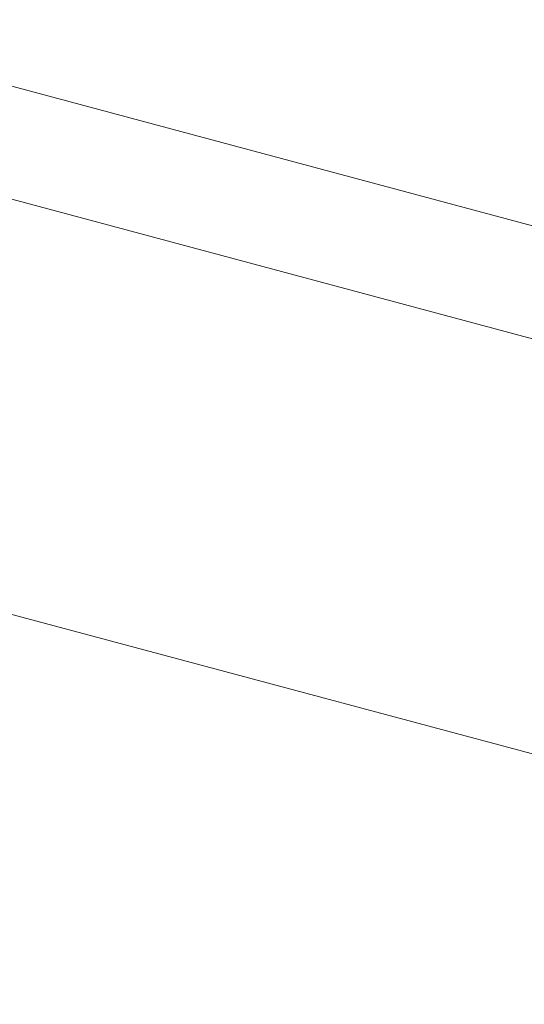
# Model space of a CAD drawing. Header units: millimetres. Extents: x -62314 to 79800, y -34032 to 28340.
# Tile 44 of 256: x 49283 to 49375, y -24737 to -24556. Entities that reach past the tile are written whole.
import ezdxf

# ---------------------------------------------------------------- set-up
doc = ezdxf.new("R2010")
doc.units = ezdxf.units.MM
doc.header["$LTSCALE"] = 508
doc.linetypes.add('Dash Style-6', pattern=[1.04164, 0.625, -0.20828, 0.06943, -0.13893])
doc.layers.add('(00) tekening-stramien-algemeen', color=7, linetype='Dash Style-6', lineweight=0)
doc.layers.add('None', color=7, linetype='Continuous', lineweight=0)

# ---------------------------------------------------------------- blocks, each defined once
blk = doc.blocks.new('Group-112-1')
at = {"layer": 'None', "color": 17, "lineweight": 0, "transparency": 33554687, "flags": 128}
for points in [[(12.01, 255), (3297.99, 255), (3297.99, 83), (12.01, 83)], [(12.01, 235), (3297.99, 235), (3297.99, 196.65), (12.01, 196.65)]]:
    blk.add_lwpolyline(points, close=True, dxfattribs=at)
blk = doc.blocks.new('bu-b-02 verdieping uitvoering')
at = {"layer": 'None', "color": 17, "transparency": 33554687}
blk.add_blockref('Group-112-1', (0, 0), dxfattribs=at)
blk = doc.blocks.new('blok b-v1-gevel_constructie')
at = {"layer": 'None', "color": 17, "transparency": 33554687, "rotation": 180}
blk.add_blockref('bu-b-02 verdieping uitvoering', (6929.99, 328.47), dxfattribs=at)
blk = doc.blocks.new('blok B 01 (2D)')
at = {"layer": 'None', "color": 17, "transparency": 33554687}
blk.add_blockref('blok b-v1-gevel_constructie', (47480.01, -0.02), dxfattribs=at)
blk = doc.blocks.new('Group-176-1')
at = {"layer": '(00) tekening-stramien-algemeen', "color": 2, "lineweight": 0, "transparency": 33554687}
blk.add_line((71038.03, -11070), (-1886.06, -11070), dxfattribs=at)
blk = doc.blocks.new('Stramien blok B')
at = {"layer": 'None', "color": 17, "transparency": 33554687}
blk.add_blockref('Group-176-1', (0, 0), dxfattribs=at)

msp = doc.modelspace()

# ---------------------------------------------------------------- block references
at = {"layer": 'None', "color": 17, "transparency": 33554687}
for name, p, rotation in [('blok B 01 (2D)', (-3125.94, -10622.93), 344.9999999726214), ('Stramien blok B', (0, 0), 344.9999645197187)]:
    msp.add_blockref(name, p, dxfattribs=dict(at, rotation=rotation))

doc.saveas('drawing.dxf')
